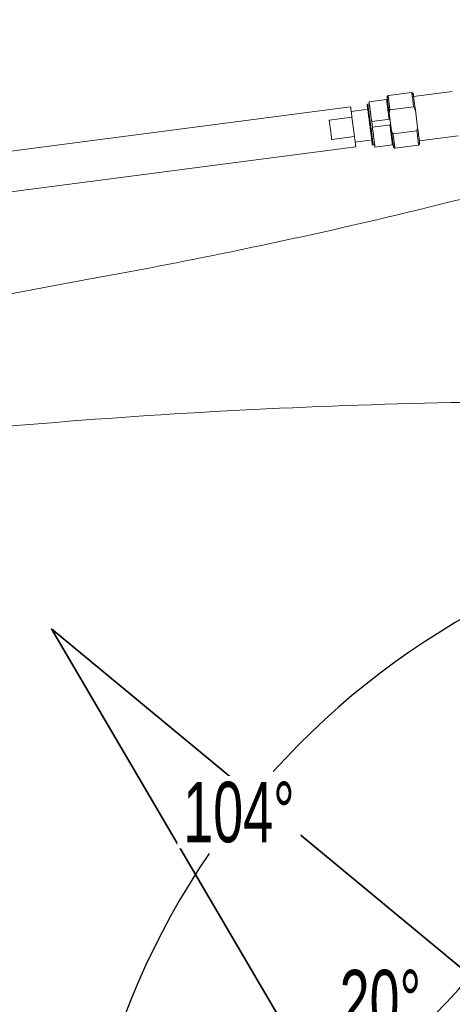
# Model space of a CAD drawing. Header units: millimetres. Extents: x 6756 to 17105, y -3613 to 3705.
# Tile 26 of 65: x 9492 to 9868, y 1291 to 2147. Entities that reach past the tile are written whole.
import ezdxf

# ---------------------------------------------------------------- set-up
doc = ezdxf.new("R2010")
doc.units = ezdxf.units.MM
doc.header["$PDSIZE"] = -5
doc.layers.get('0').update_dxf_attribs({"lineweight": 35})
for name, color, linetype, lineweight in [('尺寸线层', 3, 'Continuous', 18), ('粗实线层', 7, 'Continuous', 35), ('细实线层', 7, 'Continuous', 18)]:
    doc.layers.add(name, color=color, linetype=linetype, lineweight=lineweight)
doc.styles.add('标准', font='txt', dxfattribs={"width": 0.667})
doc.dimstyles.new('标准', dxfattribs={"dimscale": 15, "dimtxt": 3.5, "dimasz": 4, "dimexe": 2, "dimexo": 0, "dimtad": 1, "dimdsep": 46, "dimtxsty": '标准', "dimblk": '_CAXARROW', "dimcen": 0, "dimdle": 6, "dimazin": 2, "dimtfac": 0.707107, "dimtdec": 3, "dimtmove": 2, "dimatfit": 3, "dimfxl": 1, "dimfrac": 2, "dimtolj": 1, "dimarcsym": 1})

# ---------------------------------------------------------------- blocks, each defined once
blk = doc.blocks.new('678')
at = {"color": 5}
for p, q in [((-693.26, 573.93), (0, 0)), ((-201.69, -264.61), (-693.26, 573.93))]:
    blk.add_line(p, q, dxfattribs=at)
at = {"layer": '粗实线层', "color": 8}
blk.add_arc((0, 0), 1843.6, 100.38856, 204.38856, dxfattribs=at)
blk = doc.blocks.new('21324234')
at = {"layer": '细实线层'}
for p, q in [((-620.7, 1625.52), (-600.09, 1628.21)), ((-598.88, 1627.28), (-600.09, 1628.21)), ((-600.09, 1628.21), (-600.09, 1628.21)), ((-598.54, 1624.85), (-564.87, 1629.24)), ((-638.89, 1617.4), (-638.28, 1618.18)), ((-636.99, 1618.35), (-638.28, 1618.18)), ((-638.28, 1618.18), (-638.28, 1618.18)), ((-637.24, 1620.18), (-622.07, 1622.16)), ((-637.24, 1620.18), (-637.24, 1620.18)), ((-637.24, 1620.18), (-637.24, 1620.18)), ((-637.06, 1618.85), (-637.24, 1620.18)), ((-637.23, 1620.18), (-622.05, 1622.16)), ((-637.23, 1620.18), (-637.05, 1618.85)), ((-637.05, 1618.85), (-637.06, 1618.85)), ((-621.27, 1621.55), (-622.05, 1622.16)), ((-621.64, 1624.31), (-620.7, 1625.52)), ((-621.23, 1621.45), (-621.25, 1621.57)), ((-620.7, 1625.52), (-620.7, 1625.52)), ((-653.29, 1615.72), (-1349.2, 1524.97)), ((-639.44, 1613.5), (-652.99, 1611.73)), ((-617.74, 1594.88), (-619.75, 1610.27)), ((-619.02, 1613.05), (-598.41, 1615.74)), ((-596.99, 1613.24), (-594.99, 1597.84)), ((-671.93, 1604.3), (-652.1, 1606.88)), ((-649.88, 1589.86), (-652.1, 1606.88)), ((-634.94, 1602.98), (-619.07, 1605.05)), ((-634.29, 1598.02), (-634.94, 1602.98)), ((-634.29, 1598.02), (-618.43, 1600.09)), ((-595.71, 1595.06), (-616.33, 1592.37)), ((-669.71, 1587.27), (-649.88, 1589.86)), ((-649.5, 1584.95), (-635.94, 1586.72)), ((-616.92, 1582.81), (-616.32, 1583.6)), ((-616.3, 1583.58), (-616.31, 1583.7)), ((-593.21, 1583.8), (-594.14, 1582.59)), ((-593.5, 1586.23), (-559.83, 1590.62)), ((-1344.67, 1490.26), (-648.76, 1581.02)), ((-634.41, 1583.09), (-633.63, 1582.49)), ((-632.34, 1582.65), (-633.63, 1582.49)), ((-633.63, 1582.49), (-633.63, 1582.49)), ((-632.11, 1580.83), (-632.28, 1582.16)), ((-632.28, 1582.16), (-632.27, 1582.16)), ((-632.27, 1582.16), (-632.09, 1580.83)), ((-632.11, 1580.83), (-632.09, 1580.83)), ((-632.09, 1580.83), (-616.92, 1582.81)), ((-616.35, 1583.57), (-616.35, 1583.53)), ((-615.97, 1580.84), (-614.76, 1579.9)), ((-614.76, 1579.9), (-614.75, 1579.9)), ((-614.75, 1579.9), (-594.14, 1582.59)), ((-594.14, 1582.59), (-594.14, 1582.59)), ((-876.27, 1466.82), (-989.91, 1445.33))]:
    blk.add_line(p, q, dxfattribs=at)
blk.add_arc((-6746.59, 803.44), 6127.22, 7.349779, 7.51032, dxfattribs=at)
for points, knots in [([(-600.09, 1628.21), (-600.09, 1628.21), (-600.09, 1628.2), (-600.08, 1628.19), (-600.08, 1628.17), (-600.08, 1628.15), (-600.07, 1628.12), (-600.06, 1628.06), (-600.05, 1627.98), (-600.03, 1627.85), (-600.01, 1627.71), (-599.99, 1627.53), (-599.96, 1627.33), (-599.93, 1627.1), (-599.88, 1626.75), (-599.81, 1626.25), (-599.72, 1625.57), (-599.61, 1624.8), (-599.5, 1623.93), (-599.37, 1622.98), (-599.23, 1621.95), (-599.03, 1620.42), (-598.75, 1618.34), (-598.53, 1616.64), (-598.41, 1615.74)], [0, 0, 0, 0, 39.18382, 136.15486, 291.379247, 504.941717, 776.872035, 1107.136175, 1942.059232, 3008.405753, 4304.836062, 5830.00362, 7582.493341, 9560.128922, 11760.242896, 16817.200241, 22730.904102, 29472.613918, 37011.153981, 45311.212451, 54332.109761, 64032.222075, 85290.947289, 108677.095671, 108677.095671, 108677.095671, 108677.095671]), ([(-598.88, 1627.28), (-598.88, 1627.28), (-598.88, 1627.27), (-598.87, 1627.26), (-598.87, 1627.25), (-598.87, 1627.23), (-598.86, 1627.18), (-598.85, 1627.11), (-598.84, 1627.03), (-598.82, 1626.93), (-598.8, 1626.8), (-598.78, 1626.61), (-598.73, 1626.31), (-598.68, 1625.91), (-598.61, 1625.43), (-598.57, 1625.09), (-598.54, 1624.91)], [0, 0, 0, 0, 97.125381, 330.504345, 701.361239, 1209.783477, 2638.935741, 4616.870542, 7142.266588, 10213.745867, 13829.251023, 17984.934437, 27900.225182, 39926.370185, 54025.186497, 70144.603015, 70144.603015, 70144.603015, 70144.603015]), ([(-635.91, 1600.33), (-636.06, 1601.5), (-636.28, 1603.22), (-636.58, 1605.5), (-636.8, 1607.14), (-637.01, 1608.72), (-637.2, 1610.22), (-637.39, 1611.62), (-637.56, 1612.92), (-637.72, 1614.09), (-637.84, 1614.99), (-637.93, 1615.63), (-637.98, 1616.07), (-638.04, 1616.46), (-638.09, 1616.81), (-638.13, 1617.13), (-638.17, 1617.4), (-638.2, 1617.61), (-638.22, 1617.75), (-638.23, 1617.84), (-638.24, 1617.92), (-638.25, 1617.99), (-638.26, 1618.05), (-638.27, 1618.09), (-638.27, 1618.13), (-638.28, 1618.15), (-638.28, 1618.16), (-638.28, 1618.17), (-638.28, 1618.18), (-638.28, 1618.18), (-638.28, 1618.18), (-638.28, 1618.18)], [0, 0, 0, 0, 27844.121401, 41430.030906, 54618.019896, 67280.422029, 79294.94466, 90545.963755, 100925.012141, 110332.27994, 118676.981485, 122425.276357, 125878.612175, 129028.868923, 131868.086231, 134389.630213, 136587.583978, 138456.2547, 139265.753717, 139991.429435, 140632.833689, 141189.519014, 141661.067832, 142047.256078, 142347.943396, 142466.18432, 142563.005236, 142638.398536, 142692.370058, 142724.974669, 142736.679234, 142736.679234, 142736.679234, 142736.679234]), ([(-637.02, 1618.39), (-637.07, 1618.77), (-637.13, 1619.28), (-637.2, 1619.87), (-637.23, 1620.09), (-637.24, 1620.18)], [0, 0, 0, 0, 10602.511091, 14208.17723, 16649.401159, 16649.401159, 16649.401159, 16649.401159]), ([(-637.23, 1620.18), (-637.21, 1620.09), (-637.18, 1619.86), (-637.09, 1619.24), (-636.94, 1618.15), (-636.72, 1616.49), (-636.44, 1614.4), (-636.11, 1611.93), (-635.6, 1608.08), (-635.21, 1605.06), (-634.94, 1602.98)], [0, 0, 0, 0, 658.18775, 1636.154313, 4522.170678, 8579.749119, 13698.641198, 19739.811378, 26539.168045, 41657.567456, 41657.567456, 41657.567456, 41657.567456]), ([(-636.99, 1618.35), (-636.99, 1618.35), (-636.99, 1618.35), (-636.99, 1618.35), (-636.99, 1618.34), (-636.99, 1618.33), (-636.99, 1618.32), (-636.98, 1618.31), (-636.98, 1618.28), (-636.97, 1618.24), (-636.97, 1618.19), (-636.96, 1618.13), (-636.95, 1618.06), (-636.94, 1617.99), (-636.92, 1617.87), (-636.9, 1617.7), (-636.86, 1617.47), (-636.83, 1617.21), (-636.79, 1616.92), (-636.74, 1616.59), (-636.69, 1616.23), (-636.62, 1615.68), (-636.52, 1614.93), (-636.39, 1613.94), (-636.24, 1612.84), (-636.08, 1611.65), (-635.91, 1610.36), (-635.73, 1609), (-635.54, 1607.56), (-635.28, 1605.55), (-635.08, 1604.02), (-634.94, 1602.98)], [0, 0, 0, 0, 11.446386, 42.90234, 94.92501, 167.599991, 260.956022, 375.006196, 665.201153, 1038.048168, 1493.285122, 2030.641657, 2649.844601, 3350.619257, 4132.690026, 5939.278567, 8065.61953, 10507.33253, 13259.948222, 16317.845554, 19674.591571, 23323.728162, 31469.567898, 40689.725846, 50910.557, 62050.501213, 74019.944035, 86723.564356, 100059.702242, 113921.280077, 142774.648963, 142774.648963, 142774.648963, 142774.648963]), ([(-619.77, 1604.96), (-620.04, 1607.04), (-620.43, 1610.06), (-620.94, 1613.91), (-621.27, 1616.38), (-621.55, 1618.47), (-621.77, 1620.13), (-621.92, 1621.22), (-622.01, 1621.84), (-622.04, 1622.07), (-622.05, 1622.16)], [0, 0, 0, 0, 15038.238761, 21801.481323, 27810.586765, 32902.356499, 36938.409653, 39809.101013, 40781.864098, 41436.572994, 41436.572994, 41436.572994, 41436.572994]), ([(-621.64, 1624.31), (-621.64, 1624.31), (-621.64, 1624.3), (-621.64, 1624.29), (-621.63, 1624.28), (-621.63, 1624.26), (-621.63, 1624.23), (-621.63, 1624.19), (-621.62, 1624.12), (-621.61, 1624.02), (-621.59, 1623.91), (-621.58, 1623.77), (-621.55, 1623.54), (-621.51, 1623.2), (-621.45, 1622.74), (-621.38, 1622.2), (-621.34, 1621.81), (-621.31, 1621.6)], [0, 0, 0, 0, 101.638596, 349.028631, 743.317572, 1284.554542, 1972.627474, 2807.376646, 4916.176487, 7609.441261, 10885.515397, 14741.142183, 19171.637998, 29738.275961, 42546.929378, 57547.180311, 74677.221463, 74677.221463, 74677.221463, 74677.221463]), ([(-621.25, 1621.57), (-621.28, 1621.78), (-621.33, 1622.18), (-621.41, 1622.73), (-621.47, 1623.2), (-621.52, 1623.54), (-621.55, 1623.78), (-621.57, 1623.92), (-621.59, 1624.03), (-621.6, 1624.13), (-621.62, 1624.21), (-621.62, 1624.26), (-621.63, 1624.28), (-621.63, 1624.3), (-621.63, 1624.3), (-621.63, 1624.31), (-621.64, 1624.31)], [0, 0, 0, 0, 16347.90974, 30642.117794, 42821.877233, 52837.210635, 57021.377656, 60650.365847, 63719.602314, 66225.953979, 68167.839366, 69543.810206, 70019.183621, 70352.683914, 70544.483013, 70597.765568, 70597.765568, 70597.765568, 70597.765568]), ([(-621.27, 1621.55), (-621.25, 1621.46), (-621.22, 1621.24), (-621.14, 1620.64), (-621, 1619.59), (-620.78, 1617.99), (-620.62, 1616.78), (-620.53, 1616.1)], [0, 0, 0, 0, 1285.652356, 3175.756297, 8713.603938, 16465.354125, 26223.261046, 26223.261046, 26223.261046, 26223.261046]), ([(-619.75, 1610.27), (-620.03, 1612.41), (-620.52, 1616.14), (-621.02, 1619.87), (-621.23, 1621.45)], [0, 0, 0, 0, 7165.709687, 12473.502534, 12473.502534, 12473.502534, 12473.502534]), ([(-619.02, 1613.05), (-619.14, 1613.95), (-619.37, 1615.66), (-619.64, 1617.74), (-619.85, 1619.28), (-619.99, 1620.31), (-620.11, 1621.26), (-620.23, 1622.13), (-620.33, 1622.9), (-620.43, 1623.57), (-620.49, 1624.08), (-620.54, 1624.43), (-620.57, 1624.65), (-620.6, 1624.85), (-620.63, 1625.03), (-620.65, 1625.17), (-620.67, 1625.3), (-620.68, 1625.38), (-620.69, 1625.43), (-620.69, 1625.46), (-620.7, 1625.49), (-620.7, 1625.5), (-620.7, 1625.51), (-620.7, 1625.52), (-620.7, 1625.52)], [0, 0, 0, 0, 23569.982843, 44989.383872, 54759.586273, 63843.011495, 72197.525517, 79781.961529, 86560.687568, 92502.1453, 97577.37028, 99783.001707, 101763.698208, 103516.763465, 105040.051047, 106332.143959, 107391.67873, 108217.299248, 108541.97337, 108807.695186, 109014.446444, 109162.261701, 109251.24497, 109282.102925, 109282.102925, 109282.102925, 109282.102925]), ([(-598.54, 1624.91), (-598.32, 1623.29), (-597.8, 1619.4), (-597.29, 1615.51), (-596.99, 1613.24)], [0, 0, 0, 0, 5160.414301, 12394.848725, 12394.848725, 12394.848725, 12394.848725]), ([(-653.29, 1615.72), (-653.29, 1615.72), (-653.29, 1615.7), (-653.28, 1615.68), (-653.27, 1615.63), (-653.26, 1615.56), (-653.25, 1615.48), (-653.23, 1615.33), (-653.2, 1615.09), (-653.15, 1614.76), (-653.09, 1614.35), (-653.03, 1613.87), (-652.98, 1613.53), (-652.96, 1613.35)], [0, 0, 0, 0, 230.681986, 905.067983, 2022.679657, 3581.826908, 5580.681274, 8017.376339, 14196.755322, 22099.586364, 31684.220675, 42903.647918, 55710.850575, 55710.850575, 55710.850575, 55710.850575]), ([(-652.96, 1613.35), (-652.9, 1612.92), (-652.61, 1610.77), (-652.32, 1608.61), (-652.1, 1606.88)], [0, 0, 0, 0, 2501.292315, 12583.744612, 12583.744612, 12583.744612, 12583.744612]), ([(-638.89, 1617.4), (-638.89, 1617.4), (-638.89, 1617.4), (-638.89, 1617.39), (-638.89, 1617.39), (-638.89, 1617.38), (-638.88, 1617.36), (-638.88, 1617.33), (-638.88, 1617.3), (-638.87, 1617.25), (-638.87, 1617.2), (-638.86, 1617.12), (-638.84, 1617), (-638.82, 1616.84), (-638.8, 1616.64), (-638.77, 1616.42), (-638.74, 1616.17), (-638.71, 1615.89), (-638.67, 1615.58), (-638.61, 1615.11), (-638.53, 1614.47), (-638.46, 1613.94), (-638.43, 1613.66)], [0, 0, 0, 0, 39.844092, 128.852775, 267.813828, 456.861839, 985.285879, 1714.051921, 2642.9321, 3771.660478, 5099.952583, 6627.299574, 10275.696217, 14709.759254, 19922.33605, 25904.799124, 32645.698076, 40133.260527, 48355.27158, 57296.693241, 77273.10641, 99923.665113, 99923.665113, 99923.665113, 99923.665113]), ([(-636.6, 1600.24), (-636.75, 1601.36), (-636.97, 1603.03), (-637.25, 1605.22), (-637.46, 1606.8), (-637.66, 1608.32), (-637.85, 1609.76), (-638.03, 1611.11), (-638.2, 1612.35), (-638.35, 1613.48), (-638.46, 1614.34), (-638.54, 1614.96), (-638.6, 1615.38), (-638.65, 1615.76), (-638.7, 1616.1), (-638.74, 1616.4), (-638.78, 1616.66), (-638.8, 1616.85), (-638.82, 1616.99), (-638.83, 1617.07), (-638.85, 1617.15), (-638.86, 1617.22), (-638.86, 1617.27), (-638.87, 1617.32), (-638.88, 1617.35), (-638.88, 1617.38), (-638.88, 1617.39), (-638.88, 1617.39), (-638.88, 1617.4), (-638.89, 1617.4), (-638.89, 1617.4)], [0, 0, 0, 0, 27086.634692, 40301.852525, 53128.697087, 65442.566164, 77124.148277, 88060.651553, 98146.275926, 107283.713293, 115384.500813, 119021.204282, 122370.205989, 125423.584217, 128173.592556, 130613.812943, 132738.47267, 134542.050479, 135322.134114, 136020.496607, 136636.70054, 137170.309286, 137620.926349, 137988.350488, 138272.445684, 138473.090848, 138542.096855, 138590.233412, 138617.579023, 138625.069684, 138625.069684, 138625.069684, 138625.069684]), ([(-634.41, 1583.09), (-634.41, 1583.09), (-634.41, 1583.09), (-634.41, 1583.09), (-634.41, 1583.1), (-634.41, 1583.11), (-634.41, 1583.14), (-634.42, 1583.17), (-634.42, 1583.22), (-634.43, 1583.27), (-634.44, 1583.34), (-634.45, 1583.42), (-634.46, 1583.5), (-634.47, 1583.64), (-634.5, 1583.83), (-634.53, 1584.1), (-634.56, 1584.4), (-634.61, 1584.74), (-634.65, 1585.11), (-634.71, 1585.53), (-634.78, 1586.15), (-634.89, 1587.01), (-635.04, 1588.14), (-635.2, 1589.38), (-635.37, 1590.73), (-635.56, 1592.17), (-635.75, 1593.69), (-635.96, 1595.27), (-636.24, 1597.46), (-636.46, 1599.13), (-636.6, 1600.24)], [0, 0, 0, 0, 7.367964, 34.261527, 81.602121, 149.467185, 346.796005, 626.197834, 987.555031, 1430.735285, 1955.537936, 2561.57157, 3248.40828, 4015.619438, 5789.447035, 7879.06826, 10279.05645, 12983.74643, 15986.824537, 19280.679115, 22857.531325, 30825.104931, 39812.474611, 49732.702314, 60490.158139, 71980.867832, 84093.977849, 96712.220754, 109713.131595, 136362.714311, 136362.714311, 136362.714311, 136362.714311]), ([(-633.63, 1582.49), (-633.63, 1582.49), (-633.63, 1582.49), (-633.63, 1582.49), (-633.63, 1582.5), (-633.63, 1582.51), (-633.63, 1582.52), (-633.63, 1582.54), (-633.63, 1582.58), (-633.64, 1582.62), (-633.65, 1582.68), (-633.65, 1582.75), (-633.66, 1582.83), (-633.67, 1582.92), (-633.69, 1583.07), (-633.72, 1583.27), (-633.75, 1583.54), (-633.79, 1583.86), (-633.83, 1584.21), (-633.88, 1584.61), (-633.94, 1585.04), (-634.02, 1585.69), (-634.13, 1586.58), (-634.28, 1587.76), (-634.45, 1589.05), (-634.63, 1590.45), (-634.82, 1591.95), (-635.02, 1593.53), (-635.24, 1595.17), (-635.53, 1597.45), (-635.76, 1599.17), (-635.91, 1600.33)], [0, 0, 0, 0, 11.504044, 43.545029, 96.582184, 170.669633, 265.813381, 382.006077, 677.485591, 1056.9873, 1520.374615, 2067.424068, 2697.724393, 3410.837461, 4206.32444, 6042.659969, 8202.586954, 10680.515615, 13470.643866, 16566.450728, 19960.12127, 23643.688433, 31844.395133, 41089.529508, 51289.944536, 62347.632631, 74156.08667, 86601.763598, 99564.565233, 112919.118928, 140291.339091, 140291.339091, 140291.339091, 140291.339091]), ([(-634.29, 1598.02), (-634.02, 1595.94), (-633.63, 1592.93), (-633.13, 1589.08), (-632.82, 1586.61), (-632.55, 1584.51), (-632.34, 1582.85), (-632.2, 1581.76), (-632.13, 1581.14), (-632.1, 1580.92), (-632.09, 1580.83)], [0, 0, 0, 0, 14897.110651, 21595.578718, 27546.08844, 32587.010721, 36581.427799, 39420.807602, 40382.065084, 41028.115457, 41028.115457, 41028.115457, 41028.115457]), ([(-634.29, 1598.02), (-634.16, 1596.99), (-633.96, 1595.45), (-633.7, 1593.44), (-633.52, 1592.01), (-633.34, 1590.65), (-633.18, 1589.36), (-633.02, 1588.17), (-632.88, 1587.07), (-632.76, 1586.08), (-632.66, 1585.33), (-632.59, 1584.78), (-632.55, 1584.42), (-632.51, 1584.09), (-632.47, 1583.8), (-632.44, 1583.53), (-632.41, 1583.31), (-632.39, 1583.14), (-632.38, 1583.02), (-632.37, 1582.94), (-632.36, 1582.88), (-632.35, 1582.82), (-632.35, 1582.77), (-632.34, 1582.73), (-632.34, 1582.7), (-632.34, 1582.68), (-632.34, 1582.67), (-632.34, 1582.67), (-632.34, 1582.66), (-632.34, 1582.66), (-632.34, 1582.65), (-632.34, 1582.65)], [0, 0, 0, 0, 28414.733861, 42064.508669, 55196.280024, 67704.720971, 79489.840523, 90457.887366, 100520.719187, 109598.128598, 117617.680727, 121210.197138, 124514.828743, 127525.22961, 130235.077873, 132638.836041, 134732.111668, 136510.604428, 137280.511494, 137970.383578, 138579.950769, 139108.944055, 139557.095845, 139924.141413, 140209.823669, 140322.100077, 140414.003679, 140485.547506, 140536.760068, 140567.725853, 140578.994145, 140578.994145, 140578.994145, 140578.994145]), ([(-616.92, 1582.81), (-616.93, 1582.9), (-616.96, 1583.12), (-617.03, 1583.74), (-617.17, 1584.83), (-617.38, 1586.49), (-617.64, 1588.59), (-617.96, 1591.06), (-618.46, 1594.91), (-618.85, 1597.92), (-619.12, 1600)], [0, 0, 0, 0, 641.64627, 1596.317377, 4416.271956, 8383.382433, 13389.876741, 19299.691525, 25952.324886, 40747.638431, 40747.638431, 40747.638431, 40747.638431]), ([(-616.31, 1583.7), (-616.51, 1585.29), (-616.99, 1589.01), (-617.47, 1592.74), (-617.74, 1594.88)], [0, 0, 0, 0, 5231.351147, 12291.464912, 12291.464912, 12291.464912, 12291.464912]), ([(-614.75, 1579.9), (-614.75, 1579.91), (-614.76, 1579.91), (-614.75, 1579.92), (-614.76, 1579.94), (-614.76, 1579.96), (-614.76, 1579.99), (-614.77, 1580.05), (-614.78, 1580.13), (-614.79, 1580.25), (-614.81, 1580.4), (-614.83, 1580.57), (-614.85, 1580.77), (-614.88, 1581), (-614.92, 1581.35), (-614.98, 1581.85), (-615.07, 1582.53), (-615.17, 1583.3), (-615.28, 1584.17), (-615.4, 1585.12), (-615.53, 1586.15), (-615.72, 1587.68), (-615.99, 1589.76), (-616.21, 1591.47), (-616.33, 1592.37)], [0, 0, 0, 0, 30.152706, 117.10357, 261.544762, 463.578735, 723.239956, 1040.507801, 1847.287305, 2882.640437, 4145.248262, 5633.784636, 7346.867333, 9282.390688, 11437.725203, 16397.25975, 22203.35759, 28827.734885, 36239.606695, 44404.179051, 53281.27555, 62829.777245, 83763.999975, 106801.517209, 106801.517209, 106801.517209, 106801.517209]), ([(-595.71, 1595.06), (-595.6, 1594.17), (-595.38, 1592.46), (-595.11, 1590.38), (-594.91, 1588.85), (-594.78, 1587.82), (-594.66, 1586.87), (-594.55, 1586.01), (-594.46, 1585.23), (-594.37, 1584.56), (-594.31, 1584.05), (-594.27, 1583.7), (-594.24, 1583.47), (-594.21, 1583.27), (-594.19, 1583.1), (-594.18, 1582.95), (-594.16, 1582.83), (-594.15, 1582.74), (-594.15, 1582.69), (-594.14, 1582.65), (-594.14, 1582.63), (-594.14, 1582.61), (-594.14, 1582.6), (-594.14, 1582.59), (-594.14, 1582.59)], [0, 0, 0, 0, 22889.272773, 43695.041148, 53188.086855, 62016.207644, 70138.726539, 77515.888592, 84113.164698, 89900.101293, 94848.595404, 97001.502615, 98936.70028, 100651.583911, 102144.016082, 103412.613757, 104456.065474, 105273.066485, 105596.24518, 105862.343958, 106071.326137, 106223.221412, 106318.113464, 106356.459584, 106356.459584, 106356.459584, 106356.459584]), ([(-594.99, 1597.84), (-594.69, 1595.57), (-594.19, 1591.68), (-593.69, 1587.79), (-593.49, 1586.17)], [0, 0, 0, 0, 7126.313116, 12210.531133, 12210.531133, 12210.531133, 12210.531133]), ([(-649.88, 1589.86), (-649.83, 1589.53), (-649.68, 1588.31), (-649.52, 1587.09), (-649.41, 1586.2)], [0, 0, 0, 0, 3327.887893, 12433.703478, 12433.703478, 12433.703478, 12433.703478]), ([(-649.41, 1586.2), (-649.36, 1585.81), (-649.26, 1585.08), (-649.13, 1584.05), (-649.02, 1583.16), (-648.94, 1582.51), (-648.88, 1582.06), (-648.85, 1581.79), (-648.82, 1581.56), (-648.8, 1581.37), (-648.78, 1581.22), (-648.77, 1581.12), (-648.77, 1581.07), (-648.76, 1581.04), (-648.77, 1581.03), (-648.76, 1581.02), (-648.76, 1581.02)], [0, 0, 0, 0, 15726.667993, 29675.451702, 41715.664337, 51731.37551, 55950.819819, 59629.463118, 62755.962637, 65321.867106, 67323.157297, 68756.210794, 69258.538535, 69617.502538, 69832.768477, 69904.750258, 69904.750258, 69904.750258, 69904.750258]), ([(-634.93, 1586.83), (-634.89, 1586.54), (-634.82, 1586.01), (-634.73, 1585.37), (-634.67, 1584.91), (-634.63, 1584.6), (-634.59, 1584.32), (-634.55, 1584.07), (-634.52, 1583.84), (-634.5, 1583.65), (-634.47, 1583.48), (-634.46, 1583.36), (-634.44, 1583.28), (-634.44, 1583.23), (-634.43, 1583.19), (-634.42, 1583.16), (-634.42, 1583.13), (-634.42, 1583.11), (-634.41, 1583.1), (-634.41, 1583.09), (-634.41, 1583.09), (-634.41, 1583.09), (-634.41, 1583.09)], [0, 0, 0, 0, 22262.996599, 41897.561464, 50685.974605, 58767.267113, 66126.684615, 72752.225874, 78632.299223, 83755.650829, 88113.83103, 91699.789998, 93200.991346, 94506.540648, 95615.948762, 96528.934178, 97245.232672, 97764.617497, 97950.431254, 98087.014109, 98174.498022, 98213.657143, 98213.657143, 98213.657143, 98213.657143]), ([(-617, 1589.04), (-616.91, 1588.36), (-616.76, 1587.15), (-616.56, 1585.56), (-616.43, 1584.51), (-616.35, 1583.9), (-616.33, 1583.68), (-616.32, 1583.6)], [0, 0, 0, 0, 9587.600312, 17201.497421, 22637.63988, 24491.333694, 25750.560043, 25750.560043, 25750.560043, 25750.560043]), ([(-615.97, 1580.84), (-615.97, 1580.84), (-615.96, 1580.84), (-615.97, 1580.85), (-615.97, 1580.86), (-615.97, 1580.89), (-615.97, 1580.94), (-615.98, 1581.01), (-615.99, 1581.11), (-616.01, 1581.23), (-616.02, 1581.37), (-616.05, 1581.6), (-616.09, 1581.94), (-616.15, 1582.42), (-616.22, 1582.97), (-616.27, 1583.37), (-616.3, 1583.58)], [0, 0, 0, 0, 52.042088, 239.492541, 565.468054, 1030.132796, 2375.126585, 4273.283534, 6723.153296, 9723.175982, 13270.383727, 17360.304989, 27150.080268, 39055.490673, 53027.902554, 69007.928641, 69007.928641, 69007.928641, 69007.928641]), ([(-593.49, 1586.17), (-593.47, 1585.99), (-593.43, 1585.65), (-593.37, 1585.18), (-593.32, 1584.77), (-593.28, 1584.48), (-593.26, 1584.28), (-593.24, 1584.16), (-593.23, 1584.05), (-593.22, 1583.97), (-593.22, 1583.9), (-593.21, 1583.86), (-593.21, 1583.83), (-593.21, 1583.82), (-593.21, 1583.81), (-593.21, 1583.8), (-593.21, 1583.8)], [0, 0, 0, 0, 15756.84119, 29538.678661, 41294.513103, 50986.776191, 55049.01099, 58583.29081, 61585.803904, 64054.406986, 65987.800244, 67384.744145, 67881.711481, 68244.224537, 68472.375037, 68567.3643, 68567.3643, 68567.3643, 68567.3643]), ([(-632.11, 1580.83), (-632.12, 1580.91), (-632.15, 1581.13), (-632.23, 1581.73), (-632.3, 1582.23), (-632.36, 1582.61)], [0, 0, 0, 0, 2394.722015, 5929.022758, 16316.377259, 16316.377259, 16316.377259, 16316.377259]), ([(-616.35, 1583.53), (-616.32, 1583.33), (-616.27, 1582.94), (-616.19, 1582.4), (-616.13, 1581.94), (-616.08, 1581.6), (-616.05, 1581.37), (-616.03, 1581.24), (-616.01, 1581.12), (-616, 1581.02), (-615.99, 1580.95), (-615.98, 1580.91), (-615.98, 1580.88), (-615.97, 1580.86), (-615.97, 1580.85), (-615.97, 1580.84), (-615.97, 1580.84), (-615.97, 1580.84)], [0, 0, 0, 0, 16749.585528, 31416.618113, 43940.725785, 54272.493961, 58604.496948, 62374.433995, 65577.737054, 68211.13591, 70273.022122, 71089.193365, 71761.952309, 72291.14726, 72676.673159, 72918.58255, 73018.001568, 73018.001568, 73018.001568, 73018.001568]), ([(-876.27, 1466.82), (-833.73, 1474.45), (-693.59, 1501.57), (-554.71, 1535.07), (-458.77, 1561.45)], [0, 0, 0, 0, 3709.651786, 12248.743115, 12248.743115, 12248.743115, 12248.743115]), ([(-451.7, 1359.78), (-573.9, 1359.78), (-818.37, 1351.97), (-1061.84, 1328.57), (-1183.05, 1313)], [0, 0, 0, 0, 6271.078499, 12542.552517, 12542.552517, 12542.552517, 12542.552517])]:
    blk.add_open_spline(points, degree=3, knots=knots, dxfattribs=at)
for points in [[(-619.75, 1610.27), (-619.55, 1611.21), (-619.3, 1612.14), (-619.02, 1613.05)], [(-598.41, 1615.74), (-597.9, 1614.93), (-597.43, 1614.09), (-596.99, 1613.24)], [(-616.33, 1592.37), (-616.83, 1593.19), (-617.31, 1594.02), (-617.74, 1594.88)], [(-594.99, 1597.84), (-595.19, 1596.91), (-595.43, 1595.98), (-595.71, 1595.06)]]:
    blk.add_open_spline(points, degree=3, dxfattribs=at)
blk = doc.blocks.new('_CAXARROW')
blk.add_hatch(color=0).paths.add_polyline_path([(0, 0), (-1, 0.125), (-1, -0.125)], flags=0)
blk = doc.blocks.new('*X10')
at = {"layer": 'Defpoints', "color": 0, "transparency": 16777216}
for p in [(10212.69, 2890.12), (9519.43, 1617.44), (10101.03, 1211.66), (10212.69, 1043.51), (10212.69, 405.51)]:
    blk.add_point(p, dxfattribs=at)
at = {"layer": '尺寸线层', "color": 0, "linetype": 'Continuous', "lineweight": -2, "transparency": 16777216}
blk.add_arc((10212.69, 1043.51), 201.84, 107.09521, 123.28446, dxfattribs=at)
at = {"layer": '尺寸线层', "color": 0, "lineweight": -2, "transparency": 16777216, "xscale": 60, "yscale": 60, "zscale": 60}
for p, rotation in [((10212.69, 1245.36), 8.547605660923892), ((10057.22, 1172.23), 221.832066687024)]:
    blk.add_blockref('_CAXARROW', p, dxfattribs=dict(at, rotation=rotation))
at = {"layer": '尺寸线层', "color": 0, "transparency": 16777216, "insert": (10136.22, 1285.02), "char_height": 52.5, "attachment_point": 5, "style": '标准', "bg_fill": 3, "box_fill_scale": 1.1, "bg_fill_color": 256, "bg_fill_true_color": 13158600, "bg_fill_transparency": 0}
blk.add_mtext('\\A1;50.38°', dxfattribs=at)
blk = doc.blocks.new('*X11')
at = {"layer": 'Defpoints', "color": 0, "transparency": 16777216}
for p in [(9519.43, 1617.44), (9519.43, 1617.44), (9804.16, 1240.23), (10212.69, 1043.51), (10011, 778.9)]:
    blk.add_point(p, dxfattribs=at)
at = {"layer": '尺寸线层', "color": 0, "linetype": 'Continuous', "lineweight": -2, "transparency": 16777216}
for start, end in [(327.65848, 334.93728), (300.37967, 320.37967), (285.82206, 293.10087)]:
    blk.add_arc((9519.43, 1617.44), 472.61, start, end, dxfattribs=at)
at = {"layer": '尺寸线层', "color": 0, "lineweight": -2, "transparency": 16777216, "xscale": 60, "yscale": 60, "zscale": 60}
for p, rotation in [((9883.48, 1316.06), 234.0190752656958), ((9758.45, 1209.72), 26.74026943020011)]:
    blk.add_blockref('_CAXARROW', p, dxfattribs=dict(at, rotation=rotation))
at = {"layer": '尺寸线层', "color": 0, "transparency": 16777216, "insert": (9805.29, 1294.35), "char_height": 52.5, "attachment_point": 5, "style": '标准', "bg_fill": 3, "box_fill_scale": 1.1, "bg_fill_color": 256, "bg_fill_true_color": 13158600, "bg_fill_transparency": 0}
blk.add_mtext('\\A1;20°', dxfattribs=at)
blk = doc.blocks.new('*X12')
at = {"layer": 'Defpoints', "color": 0, "transparency": 16777216}
for p in [(10212.69, 2890.12), (9829.92, 1596.99), (10212.69, 1043.51), (9339.43, 825.78), (10212.69, 405.51)]:
    blk.add_point(p, dxfattribs=at)
at = {"layer": '尺寸线层', "color": 0, "linetype": 'Continuous', "lineweight": -2, "transparency": 16777216}
for start, end in [(95.11022, 138.04085), (145.75572, 188.88978)]:
    blk.add_arc((10212.69, 1043.51), 672.94, start, end, dxfattribs=at)
at = {"layer": '尺寸线层', "color": 0, "lineweight": -2, "transparency": 16777216, "xscale": 60, "yscale": 60, "zscale": 60}
for p, rotation in [((10212.69, 1716.46), 2.555109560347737), ((9559.74, 880.71), 281.4448904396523)]:
    blk.add_blockref('_CAXARROW', p, dxfattribs=dict(at, rotation=rotation))
at = {"layer": '尺寸线层', "color": 0, "transparency": 16777216, "insert": (9682.4, 1457.82), "char_height": 52.5, "attachment_point": 5, "style": '标准', "bg_fill": 3, "box_fill_scale": 1.1, "bg_fill_color": 256, "bg_fill_true_color": 13158600, "bg_fill_transparency": 0}
blk.add_mtext('\\A1;104°', dxfattribs=at)

msp = doc.modelspace()

# ---------------------------------------------------------------- block references
at = {"layer": '粗实线层'}
for name, p in [('678', (10212.691, 1043.514)), ('21324234', (10432.691, 455.514))]:
    msp.add_blockref(name, p, dxfattribs=at)

# ---------------------------------------------------------------- next in the draw order: dimensions: what is measured, and where the dimension line sits
at = {"layer": '尺寸线层'}
dim = msp.add_angular_dim_2l(base=(10101.033, 1211.659), line1=((9519.433, 1617.442), (10212.691, 1043.514)), line2=((10212.691, 405.51), (10212.691, 2890.117)), dimstyle='标准', override={"dimtad": 0, "dimtih": 1, "dimtoh": 1, "dimsah": 1, "dimtfill": 1, "dimtzin": 8}, dxfattribs=at)
dim.commit()
dim.dimension.update_dxf_attribs({"geometry": '*X10', "text_midpoint": (10136.219, 1285.025), "dimtype": 162})

# ---------------------------------------------------------------- next in the draw order: dimensions: what is measured, and where the dimension line sits
dim = msp.add_angular_dim_2l(base=(9804.164, 1240.226), line1=((9519.433, 1617.442), (10212.691, 1043.514)), line2=((10011, 778.904), (9519.433, 1617.442)), dimstyle='标准', override={"dimtad": 0, "dimtih": 1, "dimtoh": 1, "dimsah": 1, "dimtfill": 1, "dimtzin": 8}, dxfattribs=at)
dim.commit()
dim.dimension.update_dxf_attribs({"geometry": '*X11', "text_midpoint": (9805.291, 1294.35), "dimtype": 162})

# ---------------------------------------------------------------- next in the draw order: dimensions: what is measured, and where the dimension line sits
dim = msp.add_angular_dim_2l(base=(9829.921, 1596.993), line1=((10212.691, 1043.514), (9339.425, 825.785)), line2=((10212.691, 405.51), (10212.691, 2890.117)), dimstyle='标准', override={"dimtad": 0, "dimtih": 1, "dimtoh": 1, "dimsah": 1, "dimtfill": 1, "dimtzin": 8}, dxfattribs=at)
dim.commit()
dim.dimension.update_dxf_attribs({"geometry": '*X12', "text_midpoint": (9682.405, 1457.819), "dimtype": 162})

doc.saveas('drawing.dxf')
